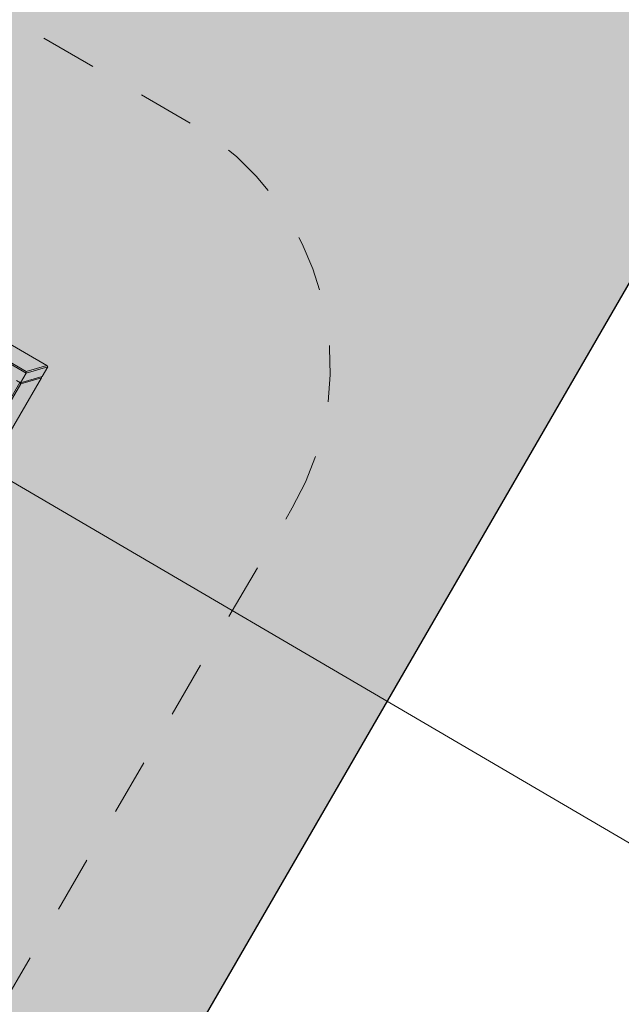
# Model space of a CAD drawing. Extents: x 5477758 to 5478353, y 5918276 to 5918502.
# Tile 70 of 127: x 5477950.35 to 5477951.41, y 5918452.66 to 5918454.4. Entities that reach past the tile are written whole.
import ezdxf

# ---------------------------------------------------------------- set-up
doc = ezdxf.new("R2010")
doc.units = 0
doc.header["$LTSCALE"] = 0.25
doc.linetypes.add('DASHED', pattern=[19.05, 12.7, -6.35])
doc.layers.get('0').update_dxf_attribs({"linetype": 'CONTINUOUS', "lineweight": 13})
for name, color, linetype, lineweight in [('0_NAWIERZCHNIA BEZPIECZNA Z PIASKU PŁUKANEGO', 35, 'CONTINUOUS', 0), ('0_PROJEKTOWANE OGRODZENIE', 7, 'CONTINUOUS', 0), ('pomiar', 252, 'CONTINUOUS', 18), ('Widoczne (ISO)', 252, 'CONTINUOUS', 50)]:
    doc.layers.add(name, color=color, linetype=linetype, lineweight=lineweight)

# ---------------------------------------------------------------- blocks, each defined once
blk = doc.blocks.new('zw$11A0')
at = {"linetype": 'DASHED', "lineweight": 0, "ltscale": 0.01}
blk.add_lwpolyline([(355.47, -15.73, 0.414024), (305.47, 34.23), (189.05, 34.23, 0.414214), (139.05, -15.77), (139.04, -138.19, 0.414239), (189.04, -188.19), (305.36, -188.19, 0.413955), (355.36, -138.24)], format="xyb", close=True, dxfattribs=at)
at = {"layer": 'Widoczne (ISO)', "lineweight": 0}
for p, q in [((189.32, -15.77), (305.08, -15.77)), ((305.08, -15.77), (302.44, -18.54)), ((302.58, -18.79), (305.35, -15.89)), ((305.08, -15.77), (305.35, -15.89)), ((305.35, -15.89), (305.35, -17.88)), ((191.82, -18.79), (302.58, -18.79)), ((302.44, -18.54), (191.97, -18.54)), ((302.44, -18.54), (302.58, -18.79)), ((305.35, -17.88), (302.58, -20.78)), ((302.58, -18.79), (302.58, -20.78)), ((302.71, -20.94), (305.36, -18.14)), ((305.36, -18.14), (305.28, -17.96)), ((305.36, -18.14), (305.36, -137.59)), ((302.58, -20.78), (301.75, -20.78)), ((302.45, -20.79), (302.43, -20.79)), ((302.45, -20.79), (302.45, -134.94)), ((302.71, -20.94), (302.45, -20.79)), ((302.46, -20.79), (302.45, -20.79)), ((302.54, -20.82), (302.58, -20.78)), ((302.71, -134.8), (302.71, -20.94))]:
    blk.add_line(p, q, dxfattribs=at)

msp = doc.modelspace()

# ---------------------------------------------------------------- hatches: boundary and pattern name
at = {"layer": '0_NAWIERZCHNIA BEZPIECZNA Z PIASKU PŁUKANEGO', "transparency": 33554559}
msp.add_hatch(color=256, dxfattribs=at).paths.add_polyline_path([(5477943.4347, 5918450.298), (5477943.2993, 5918450.3759), (5477942.9595, 5918453.4551), (5477950.6916, 5918466.8889), (5477956.8688, 5918463.3368), (5477947.851, 5918447.7585)])

# ---------------------------------------------------------------- linework, layer by layer
at = {"layer": '0_PROJEKTOWANE OGRODZENIE', "lineweight": 30}
msp.add_lwpolyline([(5477942.9595, 5918453.4551), (5477950.6916, 5918466.8889), (5477956.8688, 5918463.3368), (5477947.851, 5918447.7585), (5477943.4347, 5918450.298), (5477943.2993, 5918450.3759), (5477942.9595, 5918453.4552)], dxfattribs=at)
at = {"layer": 'pomiar', "linetype": 'Continuous', "lineweight": 18, "flags": 128}
msp.add_lwpolyline([(5477946.519, 5918455.814), (5477954.984, 5918450.859), (5477958.74, 5918457.26)], dxfattribs=at)

# ---------------------------------------------------------------- block references
at = {"lineweight": -2, "xscale": 0.00998084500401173, "yscale": 0.00998084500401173, "zscale": 0.00998084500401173, "rotation": 329.825700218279}
msp.add_blockref('zw$11A0', (5477947.8406, 5918455.4539), dxfattribs=at)

doc.saveas('drawing.dxf')
